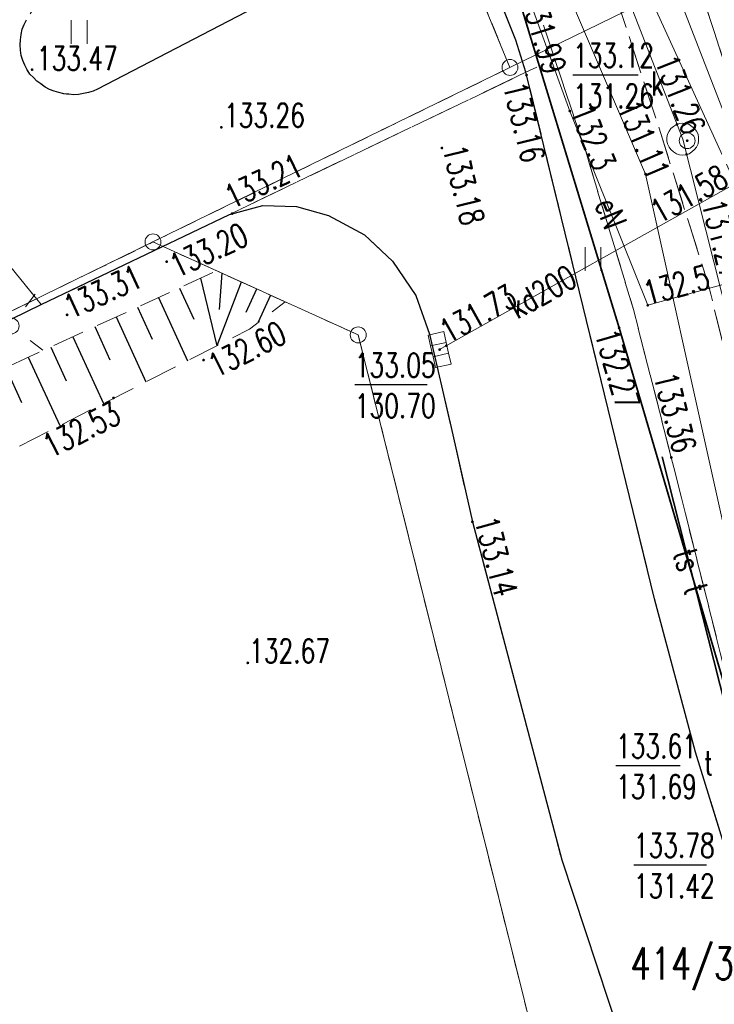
# Model space of a CAD drawing. Header units: metres. Extents: x 8438000 to 8438800, y 5890500 to 5891000.
# Tile 34 of 40: x 8438662 to 8438684, y 5890695 to 5890726. Entities that reach past the tile are written whole.
import ezdxf
from ezdxf.enums import TextEntityAlignment as Align

# ---------------------------------------------------------------- set-up
doc = ezdxf.new("R2010")
doc.units = ezdxf.units.M
doc.header["$MEASUREMENT"] = 0
for name, pattern in [('0.5_0.5', [1, 0.5, -0.5]), ('1.0_0.5', [1.5, 1, -0.5]), ('1.5_0.5', [2, 1.5, -0.5]), ('219-500', [0])]:
    doc.linetypes.add(name, pattern=pattern)
doc.layers.get('0').update_dxf_attribs({"color": 2, "linetype": 'CONTINUOUS', "lineweight": 5})
for name, color, linetype in [('000 Inne (niezydentyfikowane)', 7, 'CONTINUOUS'), ('202-punkt graniczny', 7, 'CONTINUOUS'), ('211-numer działki ewidencyjnej', 7, 'CONTINUOUS'), ('218-kontur użytku gruntowego', 7, 'CONTINUOUS'), ('219-działka ewidencyjna', 7, 'CONTINUOUS'), ('chodnik', 7, 'CONTINUOUS'), ('droga dla rowerów', 7, 'CONTINUOUS'), ('jezdnia', 7, 'CONTINUOUS'), ('komora podziemna', 7, 'CONTINUOUS'), ('kratka ściekowa', 7, 'CONTINUOUS'), ('krawężnik', 7, 'CONTINUOUS'), ('latarnia', 7, 'CONTINUOUS'), ('obudowa ochronna przewodu', 7, 'CONTINUOUS'), ('ogrodzenie trwałe', 7, 'CONTINUOUS'), ('pikieta sztuczna', 7, 'CONTINUOUS'), ('pikieta sztuczna-Atr2', 7, 'CONTINUOUS'), ('przewód elektroenergetyczny podziemny', 7, 'CONTINUOUS'), ('przewód elektroenergetyczny podziemny-Atr1', 7, 'CONTINUOUS'), ('przewód kanalizacyjny', 7, 'CONTINUOUS'), ('przewód kanalizacyjny-Atr1', 7, 'CONTINUOUS'), ('przewód telekomunikacyjny podziemny', 7, 'CONTINUOUS'), ('przewód telekomunikacyjny podziemny-Atr1', 7, 'CONTINUOUS'), ('przewód wodociągowy', 7, 'CONTINUOUS'), ('rzedna', 7, 'CONTINUOUS'), ('rzedna-Atr2', 7, 'CONTINUOUS'), ('rzedna-Atr3', 7, 'CONTINUOUS'), ('skarpa nieumocniona', 7, 'CONTINUOUS'), ('trawnik', 7, 'CONTINUOUS'), ('właz do komory lub kanału - okrągły', 7, 'CONTINUOUS'), ('właz do komory lub kanału - okrągły-Atr17', 7, 'CONTINUOUS'), ('właz do komory lub kanału - prostokątny-Atr17', 7, 'CONTINUOUS')]:
    doc.layers.add(name, color=color, linetype=linetype)
doc.styles.get("Standard").update_dxf_attribs({"font": 'simplex.shx', "width": 0.75})
doc.linetypes.add('902-500', pattern='A,3.75,0,[1,ksztalty.shx,S=0.5,R=0,X=0,Y=0],3.75', length=7.5)

# ---------------------------------------------------------------- blocks, each defined once
blk = doc.blocks.new('202')
at = {"color": 0, "linetype": 'Continuous', "lineweight": 0}
blk.add_circle((0, 0), 0.25, dxfattribs=at)
blk = doc.blocks.new('US05')
at = {"color": 0, "linetype": 'Continuous', "lineweight": 13}
for p, q in [((-0.525, -0.25), (-0.525, 0.25)), ((-0.525, 0.25), (-0.175, 0.25)), ((-0.175, -0.25), (-0.175, 0.25)), ((-0.175, 0.25), (0.175, 0.25)), ((0.175, -0.25), (0.175, 0.25)), ((0.175, 0.25), (0.525, 0.25)), ((0.525, -0.25), (0.525, 0.25)), ((-0.525, -0.25), (-0.175, -0.25)), ((-0.175, -0.25), (0.175, -0.25)), ((0.175, -0.25), (0.525, -0.25))]:
    blk.add_line(p, q, dxfattribs=at)
blk = doc.blocks.new('PW01')
at = {"linetype": 'Continuous', "lineweight": 13}
h = blk.add_hatch(color=0, dxfattribs=at)
edge = h.paths.add_edge_path()
edge.add_arc((0, 0), 0.045, 0, 360)
blk = doc.blocks.new('US22')
at = {"color": 0, "linetype": 'Continuous', "lineweight": 13}
blk.add_circle((0, 0), 0.25, dxfattribs=at)
blk = doc.blocks.new('SM01')
at = {"color": 0, "linetype": 'Continuous', "lineweight": 13}
for p, q in [((-0.53, 0.531), (-0.883, 0.884)), ((0.531, 0.531), (0.884, 0.884)), ((-0.53, -0.53), (-0.883, -0.883)), ((0.531, -0.53), (0.884, -0.883))]:
    blk.add_line(p, q, dxfattribs=at)
blk.add_circle((0, 0), 0.25, dxfattribs=at)
blk = doc.blocks.new('TU04')
at = {"color": 0, "linetype": 'Continuous', "lineweight": 13}
for p, q in [((0, 0), (0, 0.75)), ((0.5, 0), (0.5, 0.75))]:
    blk.add_line(p, q, dxfattribs=at)

msp = doc.modelspace()

# ---------------------------------------------------------------- linework, layer by layer
at = {"layer": '000 Inne (niezydentyfikowane)', "color": 7, "linetype": 'Continuous', "lineweight": 25, "flags": 128}
for points in [[(8438668.41, 5890717.98), (8438668.33, 5890716.84)], [(8438667.74, 5890717.82), (8438668.26, 5890715.7)], [(8438669.02, 5890717.7), (8438668.26, 5890715.7)], [(8438667.08, 5890717.51), (8438667.53, 5890716.53)], [(8438669.5, 5890717.48), (8438669.17, 5890716.74)], [(8438666.42, 5890717.21), (8438667.33, 5890715.23)], [(8438669.94, 5890717.29), (8438669.56, 5890716.44)], [(8438665.76, 5890716.91), (8438666.22, 5890715.91)], [(8438665.09, 5890716.61), (8438666.03, 5890714.57)], [(8438664.42, 5890716.3), (8438664.89, 5890715.26)], [(8438663.73, 5890715.98), (8438664.69, 5890713.89)], [(8438663.04, 5890715.66), (8438663.52, 5890714.6)], [(8438662.33, 5890715.34), (8438663.32, 5890713.19)], [(8438661.62, 5890715.01), (8438662.12, 5890713.92)]]:
    msp.add_lwpolyline(points, dxfattribs=at)
at = {"layer": '218-kontur użytku gruntowego', "color": 3, "linetype": '0.5_0.5', "lineweight": 18, "flags": 128}
for points in [[(8438677.47, 5890724.44), (8438664.78, 5890755.23)], [(8438664.78, 5890755.23), (8438677.47, 5890724.44)], [(8438666.25, 5890718.96), (8438677.47, 5890724.44)], [(8438677.47, 5890724.44), (8438666.25, 5890718.96)], [(8438666.25, 5890718.96), (8438623.01, 5890697.83)], [(8438623.01, 5890697.83), (8438666.25, 5890718.96)], [(8438672.7, 5890716.04), (8438666.25, 5890718.96)], [(8438666.25, 5890718.96), (8438672.7, 5890716.04)], [(8438683.14, 5890674.25), (8438672.7, 5890716.04)], [(8438672.7, 5890716.04), (8438683.14, 5890674.25)]]:
    msp.add_lwpolyline(points, dxfattribs=at)
at = {"layer": '219-działka ewidencyjna', "color": 3, "linetype": '219-500', "lineweight": 18, "flags": 128}
for points in [[(8438664.78, 5890755.23), (8438677.47, 5890724.44)], [(8438681.9, 5890726.61), (8438677.47, 5890724.44)], [(8438695.8, 5890696.23), (8438681.9, 5890726.61)], [(8438666.25, 5890718.96), (8438677.47, 5890724.44)], [(8438623.01, 5890697.83), (8438666.25, 5890718.96)], [(8438666.25, 5890718.96), (8438672.7, 5890716.04)], [(8438672.7, 5890716.04), (8438683.14, 5890674.25)]]:
    msp.add_lwpolyline(points, dxfattribs=at)
at = {"layer": 'chodnik', "color": 7, "linetype": '1.0_0.5', "lineweight": 18, "flags": 128}
msp.add_lwpolyline([(8438661.424, 5890769.01), (8438662.37, 5890766.78), (8438669.46, 5890749.18), (8438675.47, 5890734.06), (8438677.7, 5890728.23), (8438678.87, 5890724.72), (8438679.84, 5890721.83), (8438681.35, 5890716.84), (8438682.54, 5890712.19), (8438684.59, 5890704.02), (8438686.81, 5890697.02), (8438689.59, 5890689.24), (8438692.51, 5890681.71), (8438695.42, 5890674.18), (8438704.21, 5890648.95), (8438705.82, 5890649.25), (8438706.24, 5890649.63), (8438706.33, 5890650.19), (8438706.17, 5890650.89), (8438697.79, 5890674.87), (8438694.8, 5890682.53), (8438691.9, 5890690.07), (8438689.15, 5890697.87), (8438686.96, 5890704.91), (8438684.91, 5890712.7), (8438683.73, 5890717.53), (8438682.13, 5890722.62), (8438679.99, 5890729.12), (8438677.68, 5890735.08), (8438671.75, 5890750.07), (8438664.66, 5890767.73), (8438663.663, 5890770.079)], dxfattribs=at)
at = {"layer": 'droga dla rowerów', "color": 7, "linetype": '1.0_0.5', "lineweight": 18, "flags": 128}
for points in [[(8438514.32, 5890673.22), (8438535.12, 5890666.63), (8438546.96, 5890662.82), (8438556.44, 5890659.9), (8438568.04, 5890656.38), (8438569.32, 5890656.05), (8438570.65, 5890655.86), (8438572.4, 5890655.75), (8438574.17, 5890655.64), (8438576.27, 5890655.63), (8438577.79, 5890655.63), (8438579.74, 5890655.38), (8438582.66, 5890654.86), (8438586.52, 5890654.1), (8438594.52, 5890652.47), (8438602.62, 5890651.16), (8438610.54, 5890650), (8438618.72, 5890649.04), (8438626.98, 5890648.25), (8438634.91, 5890647.79), (8438647.2, 5890647.46), (8438678.91, 5890646.81), (8438697.93, 5890646.46), (8438698.83, 5890646.25), (8438699.61, 5890645.57), (8438700.34, 5890643.99), (8438701.24, 5890640.29), (8438703.92, 5890640.3), (8438703.42, 5890642.13), (8438703.21, 5890643.06), (8438703.28, 5890644.07), (8438703.65, 5890645.01), (8438704.05, 5890645.54), (8438704.63, 5890645.91), (8438705.25, 5890646.17), (8438705.89, 5890646.27), (8438713, 5890646.19), (8438713.51, 5890647.53), (8438713.84, 5890649.1), (8438712.03, 5890648.81), (8438711.09, 5890648.83), (8438710.28, 5890649.14), (8438709.49, 5890649.79), (8438708.85, 5890650.7), (8438700.2, 5890675.74), (8438697.22, 5890683.4), (8438694.33, 5890690.89), (8438691.54, 5890698.72), (8438689.49, 5890705.32), (8438687.41, 5890713.27), (8438686.19, 5890718.14), (8438684.6, 5890723.38), (8438682.42, 5890730.05), (8438680.2, 5890735.84), (8438674.16, 5890750.99), (8438667, 5890768.57), (8438665.918, 5890771.155)], [(8438663.663, 5890770.079), (8438664.66, 5890767.73), (8438671.75, 5890750.07), (8438677.68, 5890735.08), (8438679.99, 5890729.12), (8438682.13, 5890722.62), (8438683.73, 5890717.53), (8438684.91, 5890712.7), (8438686.96, 5890704.91), (8438689.15, 5890697.87), (8438691.9, 5890690.07), (8438694.8, 5890682.53), (8438697.79, 5890674.87), (8438706.17, 5890650.89), (8438706.33, 5890650.19), (8438706.24, 5890649.63), (8438705.82, 5890649.25), (8438704.21, 5890648.95), (8438695.8, 5890649.09), (8438678.9, 5890649.27), (8438647.29, 5890649.97), (8438635.17, 5890650.31), (8438627.11, 5890650.77), (8438619.05, 5890651.56), (8438610.97, 5890652.48), (8438602.97, 5890653.66), (8438594.98, 5890654.98), (8438587.05, 5890656.59), (8438583.08, 5890657.36), (8438580.41, 5890657.85), (8438578.42, 5890658.11), (8438576.96, 5890658.21), (8438574.48, 5890658.14), (8438571.99, 5890658.26), (8438570.61, 5890658.38), (8438569.02, 5890658.69), (8438557.18, 5890662.35), (8438547.75, 5890665.25), (8438536.05, 5890668.99), (8438514.5, 5890675.86), (8438514.28, 5890674.49), (8438514.32, 5890673.22)]]:
    msp.add_lwpolyline(points, dxfattribs=at)
at = {"layer": 'jezdnia', "color": 7, "linetype": '1.5_0.5', "lineweight": 18, "flags": 128}
for points in [[(8438663.59, 5890754.63), (8438661, 5890753.33), (8438657.24, 5890751.43), (8438639.49, 5890742.5), (8438641.35, 5890738.8), (8438649.56, 5890743.02), (8438649.62, 5890742.91), (8438651.49, 5890743.74), (8438651.83, 5890743.89), (8438655.85, 5890735.99), (8438652.12, 5890725.31), (8438657.45, 5890723.48), (8438662.74, 5890716.99), (8438668.65, 5890719.82), (8438677.97, 5890724.29), (8438677.65, 5890725.3), (8438665.52, 5890755.54)], [(8438669.51, 5890729.87), (8438669.64, 5890729.9), (8438669.77, 5890729.92), (8438669.91, 5890729.93), (8438670.05, 5890729.92), (8438670.18, 5890729.91), (8438670.32, 5890729.89), (8438670.45, 5890729.84), (8438670.58, 5890729.79), (8438670.7, 5890729.74), (8438670.82, 5890729.67), (8438670.93, 5890729.6), (8438671.04, 5890729.51), (8438671.14, 5890729.42), (8438671.23, 5890729.31), (8438671.31, 5890729.2), (8438671.37, 5890729.08), (8438671.42, 5890728.96), (8438671.46, 5890728.83), (8438671.49, 5890728.7), (8438671.51, 5890728.56), (8438671.52, 5890728.43), (8438671.51, 5890728.29), (8438671.5, 5890728.16), (8438671.49, 5890728.02), (8438671.46, 5890727.89), (8438671.42, 5890727.76), (8438671.38, 5890727.63), (8438671.31, 5890727.51), (8438671.25, 5890727.39), (8438671.17, 5890727.28), (8438671.09, 5890727.18), (8438664.51, 5890723.76), (8438664.37, 5890723.7), (8438664.22, 5890723.65), (8438664.07, 5890723.62), (8438663.91, 5890723.59), (8438663.76, 5890723.58), (8438663.6, 5890723.6), (8438663.45, 5890723.61), (8438663.29, 5890723.65), (8438663.14, 5890723.69), (8438663, 5890723.75), (8438662.86, 5890723.82), (8438662.73, 5890723.92), (8438662.6, 5890724.01), (8438662.49, 5890724.12), (8438662.38, 5890724.23), (8438662.3, 5890724.36), (8438662.22, 5890724.51), (8438662.16, 5890724.66), (8438662.11, 5890724.82), (8438662.09, 5890724.98), (8438662.08, 5890725.15), (8438662.09, 5890725.31), (8438662.11, 5890725.47), (8438662.14, 5890725.64), (8438662.2, 5890725.79), (8438662.27, 5890725.94), (8438662.36, 5890726.09), (8438662.45, 5890726.22), (8438662.56, 5890726.34), (8438662.68, 5890726.45), (8438662.82, 5890726.55), (8438662.96, 5890726.63), (8438669.38, 5890729.84)], [(8438515.55, 5890671.17), (8438514.61, 5890672.24), (8438514.32, 5890673.22), (8438514.28, 5890674.49), (8438514.5, 5890675.86), (8438515.04, 5890677.08), (8438515.73, 5890678.03), (8438516.4, 5890678.74), (8438517.23, 5890679.3), (8438518.63, 5890679.93), (8438520.13, 5890680.24), (8438521.63, 5890680.23), (8438524.56, 5890679.5), (8438539.76, 5890674.41), (8438554.91, 5890669.51), (8438570.53, 5890665.26), (8438579.27, 5890663.21), (8438588.19, 5890661.35), (8438597.03, 5890659.75), (8438606.39, 5890658.29), (8438615.86, 5890657.07), (8438626.6, 5890656.06), (8438635.85, 5890655.44), (8438646.64, 5890654.96), (8438659.57, 5890654.41), (8438664.96, 5890654.15), (8438670.89, 5890653.99), (8438673.86, 5890653.97), (8438676.84, 5890654.28), (8438679.18, 5890655.06), (8438681.92, 5890656.33), (8438684.46, 5890657.92), (8438686.76, 5890659.83), (8438688.58, 5890662.21), (8438690.07, 5890664.81), (8438691.3, 5890667.55), (8438692.18, 5890670.44), (8438692.49, 5890673.36), (8438692.2, 5890676.36), (8438691.49, 5890679.3), (8438690.29, 5890683.08), (8438687.81, 5890689.63), (8438686.06, 5890694.34), (8438684.79, 5890698.13), (8438683.3, 5890702.94), (8438682.01, 5890707.75), (8438677.97, 5890724.29), (8438668.65, 5890719.82), (8438669.7, 5890720.1), (8438670.76, 5890720.07), (8438671.77, 5890719.79), (8438672.9, 5890719.18), (8438673.78, 5890718.36), (8438674.51, 5890717.28), (8438674.94, 5890716.06), (8438675.62, 5890713.13), (8438676.29, 5890710.17), (8438679.1, 5890699.55), (8438681.3, 5890692.9), (8438682.99, 5890688.19), (8438684.13, 5890685.36), (8438685.23, 5890682.61), (8438685.94, 5890679.67), (8438686.24, 5890676.68), (8438686.01, 5890673.61), (8438685.21, 5890670.67), (8438683.99, 5890667.9), (8438682.31, 5890665.37), (8438680.23, 5890663.15), (8438677.75, 5890661.43), (8438674.94, 5890660.21), (8438671.01, 5890659.41), (8438668.03, 5890659.06), (8438665.74, 5890659.08), (8438664.93, 5890659.15), (8438659.74, 5890659.41), (8438646.9, 5890659.94), (8438636.07, 5890660.43), (8438626.87, 5890661.04), (8438616.29, 5890662.07), (8438606.96, 5890663.27), (8438597.68, 5890664.71), (8438589.16, 5890666.29), (8438580.25, 5890668.08), (8438571.83, 5890669.99), (8438570.62, 5890670.29), (8438570.22, 5890670.6), (8438569.98, 5890671.09), (8438570.04, 5890671.61), (8438570.28, 5890672.03), (8438571.87, 5890672.89), (8438566.11, 5890675.07), (8438563.24, 5890673.55), (8438562.29, 5890673.21), (8438560.92, 5890672.91), (8438556.11, 5890674.33), (8438541.35, 5890679.02), (8438524.02, 5890685.61), (8438521.25, 5890686.58), (8438519.79, 5890686.97), (8438518.26, 5890687.08), (8438516.81, 5890686.95), (8438515.38, 5890686.63), (8438513.96, 5890686.13), (8438512.66, 5890685.4), (8438511.68, 5890684.61), (8438510.24, 5890683.22), (8438509.74, 5890682.58), (8438509.24, 5890681.55), (8438508.81, 5890680.1), (8438508.5, 5890678.92), (8438507.91, 5890677.76), (8438506.85, 5890676.63), (8438505.69, 5890675.83), (8438504.08, 5890675.11), (8438502.71, 5890674.8), (8438501.2, 5890674.7), (8438499.18, 5890674.76), (8438497.35, 5890674.89), (8438509.44, 5890671.08), (8438520.08, 5890667.71), (8438518.31, 5890669.01), (8438516.68, 5890670.18)], [(8438655.56, 5890718.37), (8438655.35, 5890718.21), (8438653.93, 5890717.53), (8438641.44, 5890711.47), (8438641.66, 5890711), (8438643.32, 5890707.52), (8438662.74, 5890716.99), (8438657.45, 5890723.48), (8438657.49, 5890723.23), (8438657.53, 5890722.97), (8438657.56, 5890722.71), (8438657.56, 5890722.45), (8438657.56, 5890722.18), (8438657.55, 5890721.92), (8438657.51, 5890721.66), (8438657.47, 5890721.4), (8438657.42, 5890721.15), (8438657.34, 5890720.89), (8438657.26, 5890720.64), (8438657.16, 5890720.4), (8438657.06, 5890720.16), (8438656.93, 5890719.94), (8438656.8, 5890719.71), (8438656.66, 5890719.49), (8438656.5, 5890719.28), (8438656.33, 5890719.08), (8438656.15, 5890718.89), (8438655.97, 5890718.71), (8438655.77, 5890718.53)]]:
    msp.add_lwpolyline(points, close=True, dxfattribs=at)
at = {"layer": 'komora podziemna', "color": 34, "linetype": 'Continuous', "lineweight": 18, "flags": 128}
msp.add_lwpolyline([(8438682.9, 5890722.69), (8438683, 5890722.68), (8438683.1, 5890722.65), (8438683.19, 5890722.59), (8438683.27, 5890722.52), (8438683.33, 5890722.44), (8438683.38, 5890722.34), (8438683.4, 5890722.24), (8438683.4, 5890722.14), (8438683.38, 5890722.04), (8438683.33, 5890721.94), (8438683.27, 5890721.86), (8438683.19, 5890721.79), (8438683.1, 5890721.73), (8438683, 5890721.7), (8438682.9, 5890721.69), (8438682.8, 5890721.7), (8438682.7, 5890721.73), (8438682.61, 5890721.79), (8438682.53, 5890721.86), (8438682.47, 5890721.94), (8438682.42, 5890722.04), (8438682.4, 5890722.14), (8438682.4, 5890722.24), (8438682.42, 5890722.34), (8438682.47, 5890722.44), (8438682.53, 5890722.52), (8438682.61, 5890722.59), (8438682.7, 5890722.65), (8438682.8, 5890722.68)], close=True, dxfattribs=at)
at = {"layer": 'krawężnik', "color": 7, "linetype": 'Continuous', "lineweight": 25, "flags": 128}
for points in [[(8438686.06, 5890694.34), (8438684.79, 5890698.13), (8438683.3, 5890702.94), (8438682.01, 5890707.75), (8438677.97, 5890724.29), (8438677.65, 5890725.3), (8438661.83, 5890764.75)], [(8438671.09, 5890727.18), (8438664.51, 5890723.76), (8438664.37, 5890723.7), (8438664.22, 5890723.65), (8438664.07, 5890723.62), (8438663.91, 5890723.59), (8438663.76, 5890723.58), (8438663.6, 5890723.6), (8438663.45, 5890723.61), (8438663.29, 5890723.65), (8438663.14, 5890723.69), (8438663, 5890723.75), (8438662.86, 5890723.82), (8438662.73, 5890723.92), (8438662.6, 5890724.01), (8438662.49, 5890724.12), (8438662.38, 5890724.23), (8438662.3, 5890724.36), (8438662.22, 5890724.51), (8438662.16, 5890724.66), (8438662.11, 5890724.82), (8438662.09, 5890724.98), (8438662.08, 5890725.15), (8438662.09, 5890725.31), (8438662.11, 5890725.47), (8438662.14, 5890725.64), (8438662.2, 5890725.79), (8438662.27, 5890725.94)], [(8438668.65, 5890719.82), (8438669.7, 5890720.1), (8438670.76, 5890720.07), (8438671.77, 5890719.79), (8438672.9, 5890719.18), (8438673.78, 5890718.36), (8438674.51, 5890717.28), (8438674.94, 5890716.06), (8438675.62, 5890713.13), (8438676.29, 5890710.17), (8438679.1, 5890699.55), (8438681.3, 5890692.9)], [(8438662.74, 5890716.99), (8438668.65, 5890719.82)], [(8438643.32, 5890707.52), (8438662.74, 5890716.99)]]:
    msp.add_lwpolyline(points, dxfattribs=at)
at = {"layer": 'obudowa ochronna przewodu', "color": 7, "linetype": 'Continuous', "lineweight": 35, "flags": 128}
for points in [[(8438665.28, 5890757.8), (8438674.06, 5890736.48), (8438677.76, 5890726.57), (8438680.9, 5890716.26)], [(8438691.97, 5890684.87), (8438684.83, 5890702.94), (8438680.9, 5890716.26)]]:
    msp.add_lwpolyline(points, dxfattribs=at)
at = {"layer": 'ogrodzenie trwałe', "color": 7, "linetype": '902-500', "lineweight": 35, "flags": 128}
msp.add_lwpolyline([(8438517.61, 5890677.69), (8438536.86, 5890671.59), (8438548.44, 5890667.92), (8438558.12, 5890664.89), (8438565.79, 5890662.51), (8438569.7, 5890661.38), (8438571.7, 5890661), (8438573.71, 5890660.74), (8438575.7, 5890660.36), (8438577.46, 5890659.36), (8438579.14, 5890658.31), (8438583.14, 5890657.63), (8438587.08, 5890656.85), (8438595.03, 5890655.24), (8438603, 5890653.89), (8438611.01, 5890652.75), (8438619.04, 5890651.79), (8438627.11, 5890651.02), (8438635.2, 5890650.6), (8438647.35, 5890650.25), (8438679.71, 5890649.55), (8438695.86, 5890649.38), (8438703.91, 5890649.22), (8438699.85, 5890660.74), (8438695.19, 5890674.11), (8438692.24, 5890681.63), (8438689.31, 5890689.23), (8438686.56, 5890696.84), (8438685.3, 5890700.65), (8438684.22, 5890702.35), (8438684.24, 5890704.37), (8438682.25, 5890712.21)], dxfattribs=at)
at = {"layer": 'przewód elektroenergetyczny podziemny', "color": 1, "linetype": 'Continuous', "lineweight": 18, "flags": 128}
msp.add_lwpolyline([(8438689.78, 5890706.83), (8438691.23, 5890707.32), (8438686.9, 5890718.38), (8438681.8, 5890716.97), (8438679.35, 5890723.07), (8438675.83, 5890732.76), (8438677.86, 5890733.55)], dxfattribs=at)
at = {"layer": 'przewód kanalizacyjny', "color": 34, "linetype": 'Continuous', "lineweight": 18, "flags": 128}
for points in [[(8438665.186, 5890770.805), (8438670.95, 5890757.12), (8438684.97, 5890721.03), (8438689.66, 5890702.73), (8438697.05, 5890686.31)], [(8438688.24, 5890701.1), (8438682.9, 5890722.19), (8438667.1, 5890762.71), (8438663.853, 5890770.169)], [(8438684.97, 5890721.03), (8438675.26, 5890715.58)]]:
    msp.add_lwpolyline(points, dxfattribs=at)
at = {"layer": 'przewód telekomunikacyjny podziemny', "color": 30, "linetype": 'Continuous', "lineweight": 18, "flags": 128}
for points in [[(8438706.137, 5890773.897), (8438690.02, 5890767.56), (8438665.28, 5890757.8), (8438674.06, 5890736.48), (8438677.76, 5890726.57), (8438680.9, 5890716.26)], [(8438706.137, 5890773.897), (8438690.02, 5890767.56), (8438665.28, 5890757.8), (8438674.06, 5890736.48), (8438677.76, 5890726.57), (8438680.9, 5890716.26)], [(8438660.698, 5890768.664), (8438661.6, 5890766.64), (8438665.28, 5890757.8), (8438674.06, 5890736.48), (8438677.76, 5890726.57), (8438680.9, 5890716.26)], [(8438660.698, 5890768.664), (8438661.6, 5890766.64), (8438665.28, 5890757.8), (8438674.06, 5890736.48), (8438677.76, 5890726.57), (8438680.9, 5890716.26)], [(8438680.9, 5890716.26), (8438684.83, 5890702.94), (8438691.97, 5890684.87)], [(8438680.9, 5890716.26), (8438684.83, 5890702.94), (8438691.97, 5890684.87)]]:
    msp.add_lwpolyline(points, dxfattribs=at)
at = {"layer": 'przewód wodociągowy', "color": 5, "linetype": 'Continuous', "lineweight": 18, "flags": 128}
msp.add_lwpolyline([(8438662.063, 5890769.315), (8438663.94, 5890765.05), (8438672.25, 5890746.19), (8438673.51, 5890740.26), (8438674.88, 5890737.07), (8438681.73, 5890721.09), (8438686.07, 5890701.57), (8438688.33, 5890696.15), (8438700.28, 5890668.36), (8438692.06, 5890647.71), (8438665.92, 5890648.19), (8438637.29, 5890649.19), (8438613.42, 5890651.25), (8438591.02, 5890654.9), (8438587.77, 5890655.43), (8438571.62, 5890659.38), (8438547.56, 5890666.89), (8438522.4, 5890674.77), (8438496.44, 5890683.22), (8438479.15, 5890688.81), (8438454.18, 5890696.46), (8438433.71, 5890703.14), (8438410.18, 5890710.52), (8438392.923, 5890715.706)], dxfattribs=at)
at = {"layer": 'rzedna-Atr2', "color": 7, "flags": 128}
for points in [[(8438679.45, 5890724.21), (8438681.499, 5890724.21)], [(8438672.59, 5890714.48), (8438674.869, 5890714.48)], [(8438680.8, 5890702.52), (8438682.824, 5890702.52)], [(8438681.36, 5890699.4), (8438683.643, 5890699.4)]]:
    msp.add_lwpolyline(points, dxfattribs=at)
at = {"layer": 'skarpa nieumocniona', "color": 7, "linetype": '1.0_0.5', "lineweight": 18, "flags": 128}
msp.add_lwpolyline([(8438641.49, 5890705.76), (8438628.79, 5890699.69), (8438630.25, 5890698.3), (8438644.75, 5890703.75), (8438669.28, 5890716.22), (8438670.4, 5890717.08), (8438668.25, 5890718.05), (8438658.16, 5890713.43)], close=True, dxfattribs=at)
msp.add_lwpolyline([(8438641.49, 5890705.76), (8438628.79, 5890699.69), (8438630.25, 5890698.3), (8438644.75, 5890703.75), (8438669.28, 5890716.22), (8438670.4, 5890717.08), (8438668.25, 5890718.05), (8438658.16, 5890713.43)], close=True, dxfattribs=at)
at = {"layer": 'trawnik', "color": 7, "linetype": '1.0_0.5', "lineweight": 18, "flags": 128}
for points in [[(8438667.98, 5890770.28), (8438670.77, 5890762.96), (8438673.14, 5890757.14), (8438678.23, 5890745.55), (8438683.07, 5890734.72), (8438683.88, 5890732.8), (8438684.62, 5890730.87), (8438686.81, 5890724.28), (8438690.88, 5890712.21), (8438695.45, 5890699.89), (8438700.28, 5890688.21), (8438705.19, 5890676.16), (8438709.35, 5890664.8), (8438713.6, 5890652.01), (8438713.89, 5890650.7), (8438713.84, 5890649.1), (8438712.03, 5890648.81), (8438711.09, 5890648.83), (8438710.28, 5890649.14), (8438709.49, 5890649.79), (8438708.85, 5890650.7), (8438700.2, 5890675.74), (8438697.22, 5890683.4), (8438694.33, 5890690.89), (8438691.54, 5890698.72), (8438689.49, 5890705.32), (8438687.41, 5890713.27), (8438686.19, 5890718.14), (8438684.6, 5890723.38), (8438682.42, 5890730.05), (8438680.2, 5890735.84), (8438674.16, 5890750.99), (8438667, 5890768.57), (8438665.92, 5890771.15), (8438667.44, 5890771.88)], [(8438662.3, 5890724.36), (8438662.38, 5890724.23), (8438662.49, 5890724.12), (8438662.6, 5890724.01), (8438662.73, 5890723.92), (8438662.86, 5890723.82), (8438663, 5890723.75), (8438663.14, 5890723.69), (8438663.29, 5890723.65), (8438663.45, 5890723.61), (8438663.6, 5890723.6), (8438663.76, 5890723.58), (8438663.91, 5890723.59), (8438664.07, 5890723.62), (8438664.22, 5890723.65), (8438664.37, 5890723.7), (8438664.51, 5890723.76), (8438671.09, 5890727.18), (8438671.17, 5890727.28), (8438671.25, 5890727.39), (8438671.31, 5890727.51), (8438671.38, 5890727.63), (8438671.42, 5890727.76), (8438671.46, 5890727.89), (8438671.49, 5890728.02), (8438671.5, 5890728.16), (8438671.51, 5890728.29), (8438671.52, 5890728.43), (8438671.51, 5890728.56), (8438671.49, 5890728.7), (8438671.46, 5890728.83), (8438671.42, 5890728.96), (8438671.37, 5890729.08), (8438671.31, 5890729.2), (8438671.23, 5890729.31), (8438671.14, 5890729.42), (8438671.04, 5890729.51), (8438670.93, 5890729.6), (8438670.82, 5890729.67), (8438670.7, 5890729.74), (8438670.58, 5890729.79), (8438670.45, 5890729.84), (8438670.32, 5890729.89), (8438670.18, 5890729.91), (8438670.05, 5890729.92), (8438669.91, 5890729.93), (8438669.77, 5890729.92), (8438669.64, 5890729.9), (8438669.51, 5890729.87), (8438669.38, 5890729.84), (8438662.96, 5890726.63), (8438662.82, 5890726.55), (8438662.68, 5890726.45), (8438662.56, 5890726.34), (8438662.45, 5890726.22), (8438662.36, 5890726.09), (8438662.27, 5890725.94), (8438662.2, 5890725.79), (8438662.14, 5890725.64), (8438662.11, 5890725.47), (8438662.09, 5890725.31), (8438662.08, 5890725.15), (8438662.09, 5890724.98), (8438662.11, 5890724.82), (8438662.16, 5890724.66), (8438662.22, 5890724.51)], [(8438515.73, 5890678.03), (8438536.79, 5890671.33), (8438548.4, 5890667.62), (8438557.99, 5890664.67), (8438567.59, 5890661.66), (8438570.01, 5890660.97), (8438571.54, 5890660.71), (8438573.5, 5890660.45), (8438575.48, 5890660.1), (8438576.45, 5890659.68), (8438577.39, 5890659.05), (8438578.42, 5890658.11), (8438580.41, 5890657.85), (8438583.08, 5890657.36), (8438587.05, 5890656.59), (8438594.98, 5890654.98), (8438602.97, 5890653.66), (8438610.97, 5890652.48), (8438619.05, 5890651.56), (8438627.11, 5890650.77), (8438635.17, 5890650.31), (8438647.29, 5890649.97), (8438678.9, 5890649.27), (8438695.8, 5890649.09), (8438704.21, 5890648.95), (8438695.42, 5890674.18), (8438692.51, 5890681.71), (8438689.59, 5890689.24), (8438686.81, 5890697.02), (8438684.59, 5890704.02), (8438682.54, 5890712.19), (8438681.35, 5890716.84), (8438679.84, 5890721.83), (8438678.87, 5890724.72), (8438677.97, 5890724.29), (8438682.01, 5890707.75), (8438683.3, 5890702.94), (8438684.79, 5890698.13), (8438686.06, 5890694.34), (8438687.81, 5890689.63), (8438690.29, 5890683.08), (8438691.49, 5890679.3), (8438692.2, 5890676.36), (8438692.49, 5890673.36), (8438692.18, 5890670.44), (8438691.3, 5890667.55), (8438690.07, 5890664.81), (8438688.58, 5890662.21), (8438686.76, 5890659.83), (8438684.46, 5890657.92), (8438681.92, 5890656.33), (8438679.18, 5890655.06), (8438676.84, 5890654.28), (8438673.86, 5890653.97), (8438670.89, 5890653.99), (8438664.96, 5890654.15), (8438659.57, 5890654.41), (8438646.64, 5890654.96), (8438635.85, 5890655.44), (8438626.6, 5890656.06), (8438615.86, 5890657.07), (8438606.39, 5890658.29), (8438597.03, 5890659.75), (8438588.19, 5890661.35), (8438579.27, 5890663.21), (8438570.53, 5890665.26), (8438554.91, 5890669.51), (8438539.76, 5890674.41), (8438524.56, 5890679.5), (8438521.63, 5890680.23), (8438520.13, 5890680.24), (8438518.63, 5890679.93), (8438517.23, 5890679.3), (8438516.4, 5890678.74)]]:
    msp.add_lwpolyline(points, close=True, dxfattribs=at)

# ---------------------------------------------------------------- block references
at = {"layer": '202-punkt graniczny', "color": 3, "linetype": 'Continuous', "lineweight": 18}
for p in [(8438677.47, 5890724.44), (8438666.25, 5890718.96), (8438672.7, 5890716.04)]:
    msp.add_blockref('202', p, dxfattribs=at)
at = {"layer": 'kratka ściekowa', "color": 34, "linetype": 'Continuous', "lineweight": 18, "rotation": 282.907}
msp.add_blockref('US05', (8438675.26, 5890715.58), dxfattribs=at)
at = {"layer": 'latarnia', "color": 7, "linetype": 'Continuous', "lineweight": 18, "rotation": 7.817000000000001}
msp.add_blockref('SM01', (8438661.79, 5890716.32), dxfattribs=at)
at = {"layer": 'pikieta sztuczna', "color": 7, "linetype": 'Continuous', "lineweight": 13}
for p in [(8438662.45, 5890724.37), (8438677.99, 5890724.2), (8438668.4, 5890722.56), (8438675.33, 5890721.91), (8438668.74, 5890719.85), (8438666.68, 5890718.34), (8438663.55, 5890716.67), (8438667.84, 5890715.25), (8438665.01, 5890714.06), (8438682.54, 5890712.19), (8438676.29, 5890710.17), (8438669.23, 5890705.74)]:
    msp.add_blockref('PW01', p, dxfattribs=at)
at = {"layer": 'rzedna', "color": 1, "linetype": 'Continuous', "lineweight": 18}
for p in [(8438679.35, 5890723.07), (8438681.8, 5890716.97)]:
    msp.add_blockref('PW01', p, dxfattribs=at)
at = {"layer": 'rzedna', "color": 32, "linetype": 'Continuous', "lineweight": 18}
for p in [(8438682.72, 5890722.65), (8438683.02, 5890721.71)]:
    msp.add_blockref('PW01', p, dxfattribs=at)
at = {"layer": 'rzedna', "color": 7, "linetype": 'Continuous', "lineweight": 18}
msp.add_blockref('PW01', (8438683.04, 5890722.14), dxfattribs=at)
at = {"layer": 'rzedna', "color": 5, "linetype": 'Continuous', "lineweight": 18}
msp.add_blockref('PW01', (8438681.73, 5890721.09), dxfattribs=at)
at = {"layer": 'rzedna', "color": 7, "linetype": 'Continuous', "lineweight": 35}
msp.add_blockref('PW01', (8438680.9, 5890716.26), dxfattribs=at)
at = {"layer": 'rzedna', "color": 34, "linetype": 'Continuous', "lineweight": 18}
for p in [(8438675.26, 5890715.58), (8438675.47, 5890715.7)]:
    msp.add_blockref('PW01', p, dxfattribs=at)
at = {"layer": 'trawnik', "color": 7, "linetype": 'Continuous', "lineweight": 18}
for p in [(8438663.679, 5890725.179), (8438679.829, 5890718.049)]:
    msp.add_blockref('TU04', p, dxfattribs=at)
at = {"layer": 'właz do komory lub kanału - okrągły', "color": 7, "linetype": 'Continuous', "lineweight": 18}
msp.add_blockref('US22', (8438683.04, 5890722.14), dxfattribs=at)

# ---------------------------------------------------------------- texts
at = {"layer": '211-numer działki ewidencyjnej', "color": 3, "linetype": 'Continuous', "lineweight": 18, "width": 0.79}
msp.add_text('414/3', height=1, dxfattribs=at).set_placement((8438681.25, 5890696.8), align=Align.TOP_LEFT)
at = {"layer": 'pikieta sztuczna-Atr2', "color": 7, "width": 0.72}
for s, p in [('133.47', (8438662.6, 5890724.35)), ('133.26', (8438668.48, 5890722.56)), ('132.67', (8438669.27, 5890705.74))]:
    msp.add_text(s, height=0.75, dxfattribs=at).set_placement(p)
for s, rotation, p in [('133.16', 283.726, (8438677.25, 5890723.87)), ('133.18', 283.726, (8438675.35, 5890721.9)), ('133.21', 25.623, (8438668.74, 5890719.98)), ('133.20', 25.273, (8438667.01, 5890717.82)), ('133.14', 284.82, (8438676.35, 5890710.22))]:
    msp.add_text(s, height=0.75, rotation=rotation, dxfattribs=at).set_placement(p)
for s, rotation, p in [('133.31', 24.602, (8438663.36, 5890717.21)), ('132.60', 26.947, (8438667.9, 5890715.35))]:
    msp.add_text(s, height=0.75, rotation=rotation, dxfattribs=at).set_placement(p, align=Align.TOP_LEFT)
msp.add_text('133.36', height=0.75, rotation=-75.645, dxfattribs=at).set_placement((8438682.61, 5890712.28), align=Align.RIGHT)
msp.add_text('132.53', height=0.75, rotation=26.947, dxfattribs=at).set_placement((8438664.97, 5890713.98), align=Align.TOP_RIGHT)
at = {"layer": 'przewód elektroenergetyczny podziemny-Atr1', "color": 1, "width": 0.72}
msp.add_text('eN', height=0.75, rotation=291.882, dxfattribs=at).set_placement((8438680.47, 5890720.29), align=Align.MIDDLE_LEFT)
at = {"layer": 'przewód kanalizacyjny-Atr1', "color": 34, "width": 0.72}
msp.add_text('kd200', height=0.75, rotation=29.304, dxfattribs=at).set_placement((8438677.52, 5890716.85), align=Align.MIDDLE_LEFT)
at = {"layer": 'przewód telekomunikacyjny podziemny-Atr1', "color": 30, "width": 0.72}
for s, p in [('ts', (8438682.95, 5890709.3)), ('t', (8438683.28, 5890708.2))]:
    msp.add_text(s, height=0.75, rotation=286.438, dxfattribs=at).set_placement(p, align=Align.MIDDLE_LEFT)
at = {"layer": 'rzedna-Atr2', "color": 7, "width": 0.72}
for s, rotation, p in [('131.99', 286.938, (8438677.8, 5890726.6)), ('131.26', 291.302, (8438682.01, 5890724.64)), ('132.3', 291.882, (8438679.35, 5890723.07)), ('131.11', 293.203, (8438680.83, 5890723.2)), ('131.27', 284.208, (8438683.49, 5890720.18)), ('132.5', 15.455, (8438681.8, 5890716.97)), ('131.73', 29.304, (8438675.54, 5890715.76))]:
    msp.add_text(s, height=0.75, rotation=rotation, dxfattribs=at).set_placement(p)
for s, p in [('133.12', (8438679.45, 5890724.218)), ('133.05', (8438672.59, 5890714.488)), ('133.61', (8438680.8, 5890702.527)), ('133.78', (8438681.36, 5890699.408))]:
    msp.add_text(s, height=0.75, dxfattribs=at).set_placement(p, align=Align.BOTTOM_LEFT)
msp.add_text('131.58', height=0.75, rotation=29.304, dxfattribs=at).set_placement((8438684.39, 5890720.76), align=Align.RIGHT)
msp.add_text('132.27', height=0.75, rotation=286.438, dxfattribs=at).set_placement((8438680.49, 5890716.19), align=Align.MIDDLE_LEFT)
at = {"layer": 'rzedna-Atr3', "color": 7, "width": 0.72}
for s, p in [('131.26', (8438679.45, 5890722.942)), ('130.70', (8438672.59, 5890713.213)), ('131.69', (8438680.8, 5890701.252)), ('131.42', (8438681.36, 5890698.133))]:
    msp.add_text(s, height=0.75, dxfattribs=at).set_placement(p, align=Align.BOTTOM_LEFT)
at = {"layer": 'właz do komory lub kanału - okrągły-Atr17', "color": 7, "width": 0.72}
msp.add_text('k', height=0.75, dxfattribs=at).set_placement((8438681.91, 5890723.56))
at = {"layer": 'właz do komory lub kanału - prostokątny-Atr17', "color": 7, "width": 0.72}
msp.add_text('t', height=0.75, dxfattribs=at).set_placement((8438683.57, 5890702.22))

doc.saveas('drawing.dxf')
